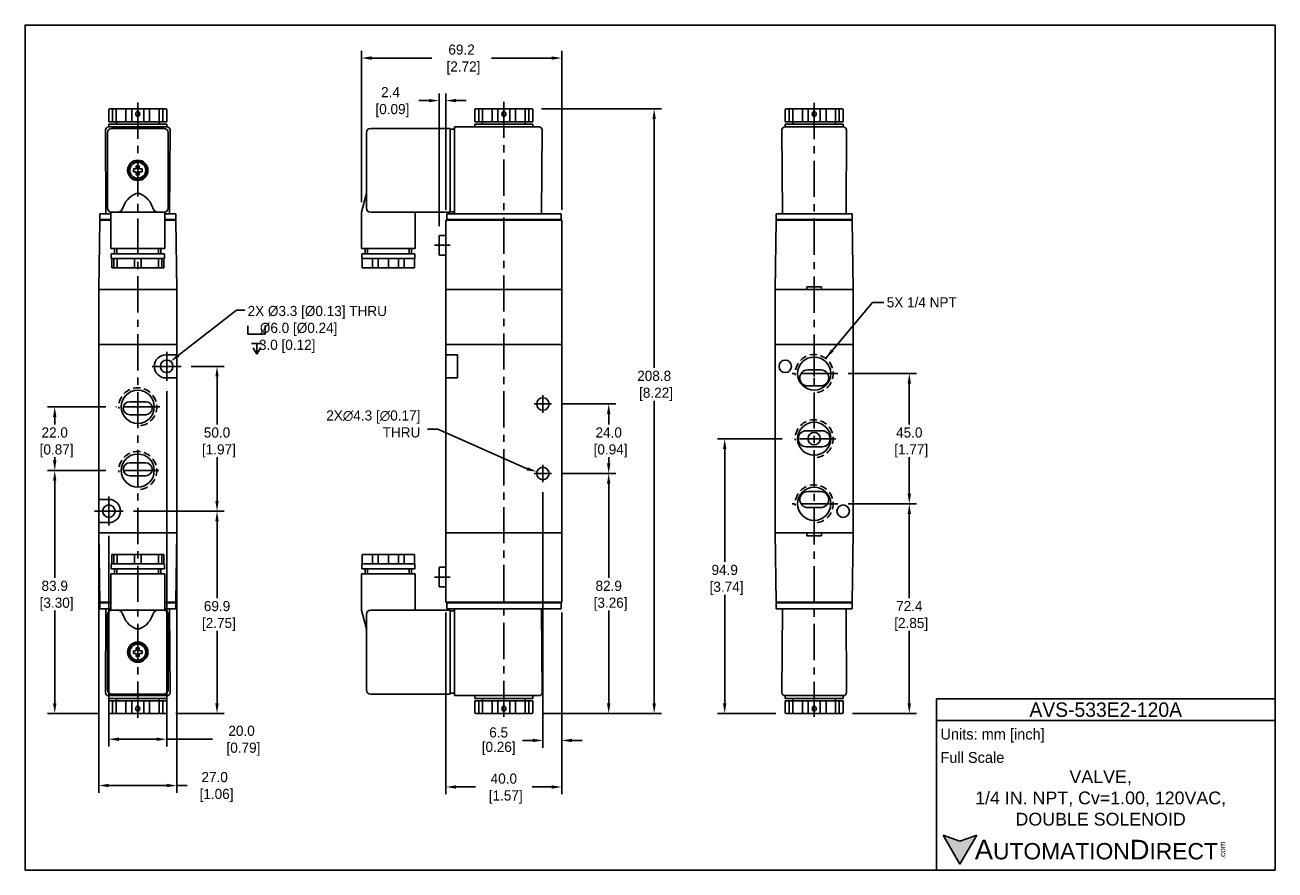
# Model space of a CAD drawing. Header units: inches. Extents: x 0 to 432, y 0 to 292.
import ezdxf

# ---------------------------------------------------------------- set-up
doc = ezdxf.new("R2010")
doc.units = ezdxf.units.IN
doc.header["$LTSCALE"] = 10
doc.header["$MEASUREMENT"] = 0
doc.linetypes.add('CENTER', pattern=[2, 1.25, -0.25, 0.25, -0.25])
doc.linetypes.add('HIDDEN', pattern=[0.375, 0.25, -0.125])
for name, color, linetype in [('Centerline', 40, 'CENTER'), ('DIM', 140, 'Continuous'), ('DIM @ 1', 140, 'Continuous'), ('hidden', 102, 'HIDDEN'), ('SLD-0', 179, 'Continuous'), ('Text', 140, 'Continuous')]:
    doc.layers.add(name, color=color, linetype=linetype)
doc.styles.add('\\M+2ABAC\\M+2A6A11', font='txt')
doc.dimstyles.get("Standard").update_dxf_attribs({"dimtxt": 3.5, "dimasz": 3.5, "dimexe": 2.5, "dimexo": 3.5, "dimgap": 1, "dimtad": 0, "dimtih": 1, "dimtoh": 1, "dimdec": 1, "dimzin": 0, "dimdsep": 46, "dimtxsty": 'Standard', "dimcen": 0, "dimadec": 0, "dimazin": 0, "dimtfac": 1, "dimtdec": 1, "dimtofl": 0, "dimtmove": 0, "dimatfit": 3, "dimfxl": 0, "dimtolj": 1, "dimtzin": 0, "dimarcsym": 0})

# ---------------------------------------------------------------- blocks, each defined once
blk = doc.blocks.new('ERR_0')
at = {"layer": 'SLD-0', "color": 179, "linetype": 'Continuous'}
for p, q in [((152.37, 352.72), (152.23, 323.93)), ((152.57, 352.92), (154.08, 352.92)), ((172.69, 352.92), (174.18, 352.92)), ((174.38, 352.72), (174.52, 323.93)), ((173.52, 322.92), (153.23, 322.92))]:
    blk.add_line(p, q, dxfattribs=at)
for centre, radius, start, end in [((152.57, 352.72), 0.2, 90, 179.7135), ((174.18, 352.72), 0.2, 0.2865, 90), ((153.23, 323.92), 1, 179.7135, 270), ((173.52, 323.92), 1, 270, 0.2865)]:
    blk.add_arc(centre, radius, start, end, dxfattribs=at)
blk = doc.blocks.new('ERR')
at = {"layer": 'SLD-0', "color": 179, "linetype": 'Continuous'}
for p, q in [((1828.31, 306.23), (1828.17, 335.02)), ((1849.46, 336.03), (1829.17, 336.03)), ((1850.32, 306.23), (1850.46, 335.02)), ((1828.51, 306.03), (1830.02, 306.03)), ((1848.63, 306.03), (1850.12, 306.03))]:
    blk.add_line(p, q, dxfattribs=at)
for centre, radius, start, end in [((1829.17, 335.03), 1, 90, 180.2865), ((1849.46, 335.03), 1, 359.7135, 90), ((1828.51, 306.23), 0.2, 180.2865, 270), ((1850.12, 306.23), 0.2, 270, 359.7135)]:
    blk.add_arc(centre, radius, start, end, dxfattribs=at)
blk = doc.blocks.new('*D4')
at = {"layer": 'Defpoints', "color": 0}
for p in [(142.91, 266.12), (145.31, 224.83), (142.91, 219.23)]:
    blk.add_point(p, dxfattribs=at)
at = {"layer": 'DIM', "color": 0, "lineweight": -2}
for p, q in [((142.91, 222.73), (142.91, 268.62)), ((145.31, 228.33), (145.31, 268.62)), ((139.41, 266.12), (135.91, 266.12)), ((148.81, 266.12), (152.31, 266.12))]:
    blk.add_line(p, q, dxfattribs=at)
at = {"layer": 'DIM', "color": 0}
for points in [[(139.41, 266.7), (139.41, 265.53), (142.91, 266.12)], [(148.81, 266.7), (148.81, 265.53), (145.31, 266.12)]]:
    blk.add_solid(points, dxfattribs=at)
at = {"layer": 'DIM', "color": 0, "insert": (126.16, 270.78), "char_height": 3.5, "attachment_point": 2}
blk.add_mtext('\\A1;2.4\\P [0.09]', dxfattribs=at)
blk = doc.blocks.new('*D5')
at = {"layer": 'Defpoints', "color": 0}
for p in [(174.8, 263.23), (217.24, 263.23), (175.01, 54.43)]:
    blk.add_point(p, dxfattribs=at)
at = {"layer": 'DIM', "color": 0, "lineweight": -2}
for p, q in [((178.3, 263.23), (219.74, 263.23)), ((217.24, 259.73), (217.24, 173.81)), ((217.24, 57.93), (217.24, 162.47)), ((178.51, 54.43), (219.74, 54.43))]:
    blk.add_line(p, q, dxfattribs=at)
at = {"layer": 'DIM', "color": 0}
for points in [[(216.66, 259.73), (217.82, 259.73), (217.24, 263.23)], [(216.66, 57.93), (217.82, 57.93), (217.24, 54.43)]]:
    blk.add_solid(points, dxfattribs=at)
at = {"layer": 'DIM', "color": 0, "insert": (217.24, 172.81), "char_height": 3.5, "attachment_point": 2}
blk.add_mtext('\\A1;208.8\\P [8.22]', dxfattribs=at)
blk = doc.blocks.new('*D6')
at = {"layer": 'Defpoints', "color": 0}
for p in [(33.85, 124.33), (48.55, 54.43), (66.23, 54.43)]:
    blk.add_point(p, dxfattribs=at)
at = {"layer": 'DIM', "color": 0, "lineweight": -2}
for p, q in [((37.35, 124.33), (68.73, 124.33)), ((66.23, 120.83), (66.23, 94.29)), ((66.23, 57.93), (66.23, 82.96)), ((52.05, 54.43), (68.73, 54.43))]:
    blk.add_line(p, q, dxfattribs=at)
at = {"layer": 'DIM', "color": 0}
for points in [[(65.65, 120.83), (66.81, 120.83), (66.23, 124.33)], [(65.65, 57.93), (66.81, 57.93), (66.23, 54.43)]]:
    blk.add_solid(points, dxfattribs=at)
at = {"layer": 'DIM', "color": 0, "insert": (66.23, 93.29), "char_height": 3.5, "attachment_point": 2}
blk.add_mtext('\\A1;69.9\\P [2.75]', dxfattribs=at)
blk = doc.blocks.new('*D7')
at = {"layer": 'Defpoints', "color": 0}
for p in [(53.85, 174.33), (62.38, 124.33), (66.23, 124.33)]:
    blk.add_point(p, dxfattribs=at)
at = {"layer": 'DIM', "color": 0, "lineweight": -2}
for p, q in [((57.35, 174.33), (68.73, 174.33)), ((66.23, 170.83), (66.23, 154.24)), ((66.23, 127.83), (66.23, 142.91)), ((65.88, 124.33), (68.73, 124.33))]:
    blk.add_line(p, q, dxfattribs=at)
at = {"layer": 'DIM', "color": 0}
for points in [[(65.65, 170.83), (66.81, 170.83), (66.23, 174.33)], [(65.65, 127.83), (66.81, 127.83), (66.23, 124.33)]]:
    blk.add_solid(points, dxfattribs=at)
at = {"layer": 'DIM', "color": 0, "insert": (66.23, 153.24), "char_height": 3.5, "attachment_point": 2}
blk.add_mtext('\\A1;50.0\\P [1.97]', dxfattribs=at)
blk = doc.blocks.new('*D8')
at = {"layer": 'Defpoints', "color": 0}
for p in [(31.28, 160.33), (10.17, 138.33), (31.28, 138.33)]:
    blk.add_point(p, dxfattribs=at)
at = {"layer": 'DIM', "color": 0, "lineweight": -2}
for p, q in [((27.78, 160.33), (7.67, 160.33)), ((10.17, 156.83), (10.17, 154.24)), ((10.17, 141.83), (10.17, 142.91)), ((27.78, 138.33), (7.67, 138.33))]:
    blk.add_line(p, q, dxfattribs=at)
at = {"layer": 'DIM', "color": 0}
for points in [[(9.58, 156.83), (10.75, 156.83), (10.17, 160.33)], [(9.58, 141.83), (10.75, 141.83), (10.17, 138.33)]]:
    blk.add_solid(points, dxfattribs=at)
at = {"layer": 'DIM', "color": 0, "insert": (10.17, 153.24), "char_height": 3.5, "attachment_point": 2}
blk.add_mtext('\\A1;22.0\\P [0.87]', dxfattribs=at)
blk = doc.blocks.new('*D9')
at = {"layer": 'Defpoints', "color": 0}
for p in [(48.85, 169.31), (28.85, 119.33), (48.85, 45.55)]:
    blk.add_point(p, dxfattribs=at)
at = {"layer": 'DIM', "color": 0, "lineweight": -2}
for p, q in [((48.85, 165.81), (48.85, 43.05)), ((28.85, 115.83), (28.85, 43.05)), ((32.35, 45.55), (45.35, 45.55)), ((48.85, 45.55), (64.67, 45.55))]:
    blk.add_line(p, q, dxfattribs=at)
at = {"layer": 'DIM', "color": 0}
for points in [[(32.35, 46.13), (32.35, 44.96), (28.85, 45.55)], [(45.35, 46.13), (45.35, 44.96), (48.85, 45.55)]]:
    blk.add_solid(points, dxfattribs=at)
at = {"layer": 'DIM', "color": 0, "insert": (74.71, 50.21), "char_height": 3.5, "attachment_point": 2}
blk.add_mtext('\\A1;20.0\\P [0.79]', dxfattribs=at)
blk = doc.blocks.new('*D10')
at = {"layer": 'Defpoints', "color": 0}
for p in [(31.28, 138.33), (10.17, 54.43), (29.15, 54.43)]:
    blk.add_point(p, dxfattribs=at)
at = {"layer": 'DIM', "color": 0, "lineweight": -2}
for p, q in [((27.78, 138.33), (7.67, 138.33)), ((10.17, 134.83), (10.17, 101.29)), ((10.17, 57.93), (10.17, 89.96)), ((25.65, 54.43), (7.67, 54.43))]:
    blk.add_line(p, q, dxfattribs=at)
at = {"layer": 'DIM', "color": 0}
for points in [[(9.58, 134.83), (10.75, 134.83), (10.17, 138.33)], [(9.58, 57.93), (10.75, 57.93), (10.17, 54.43)]]:
    blk.add_solid(points, dxfattribs=at)
at = {"layer": 'DIM', "color": 0, "insert": (10.17, 100.29), "char_height": 3.5, "attachment_point": 2}
blk.add_mtext('\\A1;83.9\\P [3.30]', dxfattribs=at)
blk = doc.blocks.new('*D11')
at = {"layer": 'Defpoints', "color": 0}
for p in [(181.81, 161.33), (194.36, 137.33), (201.53, 137.33)]:
    blk.add_point(p, dxfattribs=at)
at = {"layer": 'DIM', "color": 0, "lineweight": -2}
for p, q in [((185.31, 161.33), (204.03, 161.33)), ((201.53, 157.83), (201.53, 154.24)), ((201.53, 140.83), (201.53, 142.91)), ((197.86, 137.33), (204.03, 137.33))]:
    blk.add_line(p, q, dxfattribs=at)
at = {"layer": 'DIM', "color": 0}
for points in [[(200.95, 157.83), (202.12, 157.83), (201.53, 161.33)], [(200.95, 140.83), (202.12, 140.83), (201.53, 137.33)]]:
    blk.add_solid(points, dxfattribs=at)
at = {"layer": 'DIM', "color": 0, "insert": (201.53, 153.24), "char_height": 3.5, "attachment_point": 2}
blk.add_mtext('\\A1;24.0\\P [0.94]', dxfattribs=at)
blk = doc.blocks.new('*D12')
at = {"layer": 'Defpoints', "color": 0}
for p in [(181.81, 137.33), (175.01, 54.43), (201.53, 54.43)]:
    blk.add_point(p, dxfattribs=at)
at = {"layer": 'DIM', "color": 0, "lineweight": -2}
for p, q in [((185.31, 137.33), (204.03, 137.33)), ((201.53, 133.83), (201.53, 101.29)), ((201.53, 57.93), (201.53, 89.96)), ((178.51, 54.43), (204.03, 54.43))]:
    blk.add_line(p, q, dxfattribs=at)
at = {"layer": 'DIM', "color": 0}
for points in [[(200.95, 133.83), (202.12, 133.83), (201.53, 137.33)], [(200.95, 57.93), (202.12, 57.93), (201.53, 54.43)]]:
    blk.add_solid(points, dxfattribs=at)
at = {"layer": 'DIM', "color": 0, "insert": (201.53, 100.29), "char_height": 3.5, "attachment_point": 2}
blk.add_mtext('\\A1;82.9\\P [3.26]', dxfattribs=at)
blk = doc.blocks.new('*D13')
at = {"layer": 'Defpoints', "color": 0}
for p in [(280.72, 126.83), (282.22, 54.43), (305.37, 54.43)]:
    blk.add_point(p, dxfattribs=at)
at = {"layer": 'DIM', "color": 0, "lineweight": -2}
for p, q in [((284.22, 126.83), (307.87, 126.83)), ((305.37, 123.33), (305.37, 94.29)), ((305.37, 57.93), (305.37, 82.96)), ((285.72, 54.43), (307.87, 54.43))]:
    blk.add_line(p, q, dxfattribs=at)
at = {"layer": 'DIM', "color": 0}
for points in [[(304.79, 123.33), (305.96, 123.33), (305.37, 126.83)], [(304.79, 57.93), (305.96, 57.93), (305.37, 54.43)]]:
    blk.add_solid(points, dxfattribs=at)
at = {"layer": 'DIM', "color": 0, "insert": (305.37, 93.29), "char_height": 3.5, "attachment_point": 2}
blk.add_mtext('\\A1;72.4\\P [2.85]', dxfattribs=at)
blk = doc.blocks.new('*D14')
at = {"layer": 'Defpoints', "color": 0}
for p in [(280.72, 171.83), (280.72, 126.83), (305.37, 126.83)]:
    blk.add_point(p, dxfattribs=at)
at = {"layer": 'DIM', "color": 0, "lineweight": -2}
for p, q in [((284.22, 171.83), (307.87, 171.83)), ((305.37, 168.33), (305.37, 154.24)), ((305.37, 130.33), (305.37, 142.91)), ((284.22, 126.83), (307.87, 126.83))]:
    blk.add_line(p, q, dxfattribs=at)
at = {"layer": 'DIM', "color": 0}
for points in [[(304.79, 168.33), (305.96, 168.33), (305.37, 171.83)], [(304.79, 130.33), (305.96, 130.33), (305.37, 126.83)]]:
    blk.add_solid(points, dxfattribs=at)
at = {"layer": 'DIM', "color": 0, "insert": (305.37, 153.24), "char_height": 3.5, "attachment_point": 2}
blk.add_mtext('\\A1;45.0\\P [1.77]', dxfattribs=at)
blk = doc.blocks.new('*D15')
at = {"layer": 'Defpoints', "color": 0}
for p in [(264.94, 149.33), (241.6, 54.43), (262.82, 54.43)]:
    blk.add_point(p, dxfattribs=at)
at = {"layer": 'DIM', "color": 0, "lineweight": -2}
for p, q in [((261.44, 149.33), (239.1, 149.33)), ((241.6, 145.83), (241.6, 106.79)), ((241.6, 57.93), (241.6, 95.46)), ((259.32, 54.43), (239.1, 54.43))]:
    blk.add_line(p, q, dxfattribs=at)
at = {"layer": 'DIM', "color": 0}
for points in [[(241.02, 145.83), (242.19, 145.83), (241.6, 149.33)], [(241.02, 57.93), (242.19, 57.93), (241.6, 54.43)]]:
    blk.add_solid(points, dxfattribs=at)
at = {"layer": 'DIM', "color": 0, "insert": (241.6, 105.79), "char_height": 3.5, "attachment_point": 2}
blk.add_mtext('\\A1;94.9\\P [3.74]', dxfattribs=at)
blk = doc.blocks.new('*D16')
at = {"layer": 'Defpoints', "color": 0}
for p in [(116.11, 280.8), (116.11, 227.53), (185.31, 224.83)]:
    blk.add_point(p, dxfattribs=at)
at = {"layer": 'DIM', "color": 0, "lineweight": -2}
for p, q in [((116.11, 231.03), (116.11, 283.3)), ((119.61, 280.8), (140.38, 280.8)), ((181.81, 280.8), (161.04, 280.8)), ((185.31, 228.33), (185.31, 283.3))]:
    blk.add_line(p, q, dxfattribs=at)
at = {"layer": 'DIM', "color": 0}
for points in [[(119.61, 281.39), (119.61, 280.22), (116.11, 280.8)], [(181.81, 281.39), (181.81, 280.22), (185.31, 280.8)]]:
    blk.add_solid(points, dxfattribs=at)
at = {"layer": 'DIM', "color": 0, "insert": (150.71, 285.47), "char_height": 3.5, "attachment_point": 2}
blk.add_mtext('\\A1;69.2\\P [2.72]', dxfattribs=at)
blk = doc.blocks.new('*D17')
at = {"layer": 'Defpoints', "color": 0}
for p in [(145.31, 92.83), (185.31, 92.83), (185.31, 29.05)]:
    blk.add_point(p, dxfattribs=at)
at = {"layer": 'DIM', "color": 0, "lineweight": -2}
for p, q in [((145.31, 89.33), (145.31, 26.55)), ((185.31, 89.33), (185.31, 26.55)), ((148.81, 29.05), (155.56, 29.05)), ((181.81, 29.05), (175.06, 29.05))]:
    blk.add_line(p, q, dxfattribs=at)
at = {"layer": 'DIM', "color": 0}
for points in [[(148.81, 29.63), (148.81, 28.46), (145.31, 29.05)], [(181.81, 29.63), (181.81, 28.46), (185.31, 29.05)]]:
    blk.add_solid(points, dxfattribs=at)
at = {"layer": 'DIM', "color": 0, "insert": (165.31, 33.71), "char_height": 3.5, "attachment_point": 2}
blk.add_mtext('\\A1;40.0\\P [1.57]', dxfattribs=at)
blk = doc.blocks.new('*D18')
at = {"layer": 'Defpoints', "color": 0}
for p in [(25.35, 116.83), (52.35, 116.83), (25.35, 29.56)]:
    blk.add_point(p, dxfattribs=at)
at = {"layer": 'DIM', "color": 0, "lineweight": -2}
for p, q in [((25.35, 113.33), (25.35, 27.06)), ((52.35, 113.33), (52.35, 27.06)), ((28.85, 29.56), (48.85, 29.56)), ((52.35, 29.56), (55.95, 29.56))]:
    blk.add_line(p, q, dxfattribs=at)
at = {"layer": 'DIM', "color": 0}
for points in [[(28.85, 30.15), (28.85, 28.98), (25.35, 29.56)], [(48.85, 30.15), (48.85, 28.98), (52.35, 29.56)]]:
    blk.add_solid(points, dxfattribs=at)
at = {"layer": 'DIM', "color": 0, "insert": (65.41, 34.23), "char_height": 3.5, "attachment_point": 2}
blk.add_mtext('\\A1;27.0\\P [1.06]', dxfattribs=at)
blk = doc.blocks.new('note')
at = {"layer": 'DIM'}
for p, q in [((193.16, 71.56), (193.16, 68.68)), ((199.21, 68.68), (199.21, 71.67)), ((193.16, 68.68), (199.21, 68.68)), ((194.41, 65.45), (198.17, 65.45)), ((196.34, 65.41), (196.34, 61.72)), ((195.09, 63.91), (196.34, 61.72)), ((196.34, 61.72), (197.61, 63.89))]:
    blk.add_line(p, q, dxfattribs=at)
blk.add_lwpolyline([(169.17, 61.25), (189.24, 76.92), (192.12, 76.92)], dxfattribs=at)
blk.add_solid([(169.57, 60.84), (166.43, 59.19), (168.87, 61.77)], dxfattribs=at)
at = {"layer": 'DIM', "insert": (193.12, 78.42), "char_height": 3.5, "attachment_point": 1}
blk.add_mtext('2X %%C3.3 [%%C0.13] THRU\\P{\\fAMGDT|b0|i0|c0|p2;\\H0.75x;   \\fMS Shell Dlg|b0|i0|c0|p0;\\H1.3333x; %%C6.0 [%%C0.24]\\P\\fAMGDT|b0|i0|c0|p2;  \\fMS Shell Dlg|b0|i0|c0|p0; 3.0 [0.12]}', dxfattribs=at)
blk = doc.blocks.new('A$C72EF4087')
at = {"layer": 'DIM @ 1'}
blk.add_blockref('note', (-165.17, -57.55), dxfattribs=at)
blk = doc.blocks.new('*D19')
at = {"layer": 'Defpoints', "color": 0}
for p in [(178.81, 134.33), (185.31, 92.83), (178.81, 45.13)]:
    blk.add_point(p, dxfattribs=at)
at = {"layer": 'DIM', "color": 0, "lineweight": -2}
for p, q in [((178.81, 130.83), (178.81, 42.63)), ((185.31, 89.33), (185.31, 42.63)), ((175.31, 45.13), (171.81, 45.13)), ((188.81, 45.13), (192.31, 45.13))]:
    blk.add_line(p, q, dxfattribs=at)
at = {"layer": 'DIM', "color": 0}
for points in [[(175.31, 45.71), (175.31, 44.54), (178.81, 45.13)], [(188.81, 45.71), (188.81, 44.54), (185.31, 45.13)]]:
    blk.add_solid(points, dxfattribs=at)
at = {"layer": 'DIM', "color": 0, "char_height": 3.5, "attachment_point": 5}
for s, insert in [('\\A1;6.5', (163.52, 47.88)), ('\\A1;[0.26]', (163.52, 42.38))]:
    blk.add_mtext(s, dxfattribs=dict(at, insert=insert))

msp = doc.modelspace()

# ---------------------------------------------------------------- hatches: boundary and pattern name
at = {"layer": 'Text'}
msp.add_hatch(color=256, dxfattribs=at).paths.add_polyline_path([(322.87, 2.38), (328.67, 12.43), (322.87, 10.32), (317.06, 12.43)])

# ---------------------------------------------------------------- linework, layer by layer
for p, q in [((28.85, 258.83), (28.85, 262.93)), ((29.15, 263.23), (48.55, 263.23)), ((30.18, 258.83), (30.18, 263.23)), ((31.43, 258.83), (31.43, 263.23)), ((34.77, 258.83), (34.77, 263.23)), ((36.79, 258.83), (36.79, 263.23)), ((40.91, 258.83), (40.91, 263.23)), ((42.94, 258.83), (42.94, 263.23)), ((46.27, 258.83), (46.27, 263.23)), ((47.52, 258.83), (47.52, 263.23)), ((48.85, 258.83), (48.85, 262.93)), ((155.31, 258.83), (155.31, 262.93)), ((155.61, 263.23), (175.01, 263.23)), ((156.64, 258.83), (156.64, 263.23)), ((157.89, 258.83), (157.89, 263.23)), ((161.22, 258.83), (161.22, 263.23)), ((163.25, 258.83), (163.25, 263.23)), ((167.37, 258.83), (167.37, 263.23)), ((169.39, 258.83), (169.39, 263.23)), ((172.73, 258.83), (172.73, 263.23)), ((173.98, 258.83), (173.98, 263.23)), ((175.31, 258.83), (175.31, 262.93)), ((262.52, 258.83), (262.52, 262.93)), ((262.82, 263.23), (282.22, 263.23)), ((263.85, 258.83), (263.85, 263.23)), ((265.1, 258.83), (265.1, 263.23)), ((268.43, 258.83), (268.43, 263.23)), ((270.45, 258.83), (270.45, 263.23)), ((274.58, 258.83), (274.58, 263.23)), ((276.6, 258.83), (276.6, 263.23)), ((279.93, 258.83), (279.93, 263.23)), ((281.18, 258.83), (281.18, 263.23)), ((282.52, 258.83), (282.52, 262.93)), ((28.37, 255.03), (28.37, 229.03)), ((28.85, 258.83), (48.85, 258.83)), ((28.85, 258.03), (28.85, 257.03)), ((48.85, 258.03), (28.85, 258.03)), ((48.85, 257.03), (28.85, 257.03)), ((47.87, 257.03), (29.87, 257.03)), ((29.87, 256.53), (47.87, 256.53)), ((31.45, 258.23), (31.45, 258.63)), ((46.25, 258.23), (46.25, 258.63)), ((48.85, 258.03), (48.85, 257.03)), ((49.37, 255.03), (49.37, 229.03)), ((117.81, 255.03), (117.81, 229.03)), ((119.31, 256.53), (146.81, 256.53)), ((146.81, 227.53), (146.81, 256.53)), ((148.31, 256.23), (146.81, 256.23)), ((148.31, 257.03), (157.97, 257.03)), ((148.31, 257.03), (177.5, 257.03)), ((148.31, 227.03), (148.31, 257.03)), ((155.31, 258.83), (175.31, 258.83)), ((155.31, 258.03), (155.31, 257.03)), ((175.31, 258.03), (155.31, 258.03)), ((175.31, 257.03), (155.31, 257.03)), ((157.91, 258.23), (157.91, 258.63)), ((172.71, 258.23), (172.71, 258.63)), ((175.31, 258.03), (175.31, 257.03)), ((178.5, 256.03), (178.31, 227.23)), ((261.52, 227.23), (261.37, 256.03)), ((282.66, 257.03), (262.37, 257.03)), ((262.52, 258.83), (282.52, 258.83)), ((262.52, 258.03), (262.52, 257.03)), ((282.52, 258.03), (262.52, 258.03)), ((282.52, 257.03), (262.52, 257.03)), ((265.12, 258.23), (265.12, 258.63)), ((279.92, 258.23), (279.92, 258.63)), ((282.52, 258.03), (282.52, 257.03)), ((283.52, 227.23), (283.66, 256.03)), ((38.1, 242.53), (37.35, 242.53)), ((37.35, 242.53), (37.35, 241.53)), ((38.35, 243.53), (38.35, 242.78)), ((39.35, 243.53), (38.35, 243.53)), ((39.35, 243.53), (39.35, 242.78)), ((40.35, 242.53), (39.6, 242.53)), ((40.35, 242.53), (40.35, 241.53)), ((38.1, 241.53), (37.35, 241.53)), ((38.35, 241.28), (38.35, 240.53)), ((39.35, 240.53), (38.35, 240.53)), ((39.35, 241.28), (39.35, 240.53)), ((40.35, 241.53), (39.6, 241.53)), ((116.11, 227.53), (117.81, 234.03)), ((25.35, 200.83), (25.7, 224.83)), ((29.57, 224.83), (25.7, 224.83)), ((25.75, 227.03), (29.57, 227.03)), ((25.75, 227.03), (25.75, 225.03)), ((25.75, 225.03), (29.57, 225.03)), ((28.1, 227.03), (29.57, 227.03)), ((29.57, 227.56), (29.57, 215.03)), ((29.87, 227.53), (47.87, 227.53)), ((48.17, 227.56), (48.17, 215.03)), ((48.17, 227.03), (51.95, 227.03)), ((48.17, 227.03), (49.6, 227.03)), ((48.17, 225.03), (51.95, 225.03)), ((52, 224.83), (48.17, 224.83)), ((51.95, 227.03), (51.95, 225.03)), ((52.35, 200.83), (52, 224.83)), ((116.11, 227.53), (116.11, 215.03)), ((146.81, 227.53), (119.31, 227.53)), ((134.71, 227.53), (134.71, 215.03)), ((145.31, 224.83), (165.31, 224.83)), ((145.31, 219.53), (145.31, 224.83)), ((165.31, 227.03), (145.56, 227.03)), ((145.56, 227.03), (145.56, 225.03)), ((165.31, 225.03), (145.56, 225.03)), ((148.31, 227.73), (146.81, 227.73)), ((148.21, 227.03), (182.41, 227.03)), ((165.31, 227.03), (185.06, 227.03)), ((165.31, 225.03), (185.06, 225.03)), ((185.31, 224.83), (165.31, 224.83)), ((185.06, 227.03), (185.06, 225.03)), ((185.31, 200.83), (185.31, 224.83)), ((259.02, 200.83), (259.37, 224.83)), ((285.67, 224.83), (259.37, 224.83)), ((259.42, 227.03), (285.62, 227.03)), ((259.42, 227.03), (259.42, 225.03)), ((259.42, 225.03), (285.62, 225.03)), ((261.72, 227.03), (283.32, 227.03)), ((285.62, 227.03), (285.62, 225.03)), ((286.02, 200.83), (285.67, 224.83)), ((142.91, 219.23), (142.91, 216.13)), ((142.91, 213.03), (142.91, 216.13)), ((145.31, 219.53), (143.21, 219.53)), ((145.31, 216.13), (145.31, 219.53)), ((145.31, 212.73), (145.31, 216.13)), ((29.57, 215.03), (48.17, 215.03)), ((48.05, 213.23), (29.65, 213.23)), ((29.65, 213.23), (29.65, 211.53)), ((30.85, 215.03), (30.85, 213.23)), ((31.66, 215.03), (31.66, 213.23)), ((46.04, 215.03), (46.04, 213.23)), ((46.85, 215.03), (46.85, 213.23)), ((48.05, 213.23), (48.05, 211.53)), ((48.05, 213.23), (48.05, 211.53)), ((134.71, 215.03), (116.11, 215.03)), ((134.61, 213.23), (116.21, 213.23)), ((116.21, 213.23), (116.21, 211.53)), ((117.41, 215.03), (117.41, 213.23)), ((118.22, 215.03), (118.22, 213.23)), ((132.6, 215.03), (132.6, 213.23)), ((133.41, 215.03), (133.41, 213.23)), ((134.61, 213.23), (134.61, 211.53)), ((134.61, 213.23), (134.61, 211.53)), ((145.31, 212.73), (143.21, 212.73)), ((145.31, 200.83), (145.31, 212.73)), ((48.05, 211.53), (29.65, 211.53)), ((29.85, 211.53), (29.85, 208.33)), ((29.85, 208.33), (38.85, 208.33)), ((30.55, 208.33), (30.55, 211.53)), ((31.69, 208.33), (31.69, 211.53)), ((37.72, 208.33), (37.72, 211.53)), ((47.85, 208.33), (38.85, 208.33)), ((39.99, 208.33), (39.99, 211.53)), ((46.02, 208.33), (46.02, 211.53)), ((47.15, 208.33), (47.15, 211.53)), ((47.85, 211.53), (47.85, 208.33)), ((47.85, 211.53), (47.85, 208.33)), ((134.61, 211.53), (116.21, 211.53)), ((116.41, 211.53), (116.41, 208.33)), ((116.41, 208.33), (125.41, 208.33)), ((119.96, 208.33), (119.96, 211.53)), ((121.93, 208.33), (121.93, 211.53)), ((125.41, 208.33), (125.41, 211.53)), ((134.41, 208.33), (125.41, 208.33)), ((128.89, 208.33), (128.89, 211.53)), ((130.86, 208.33), (130.86, 211.53)), ((134.41, 211.53), (134.41, 208.33)), ((134.41, 211.53), (134.41, 208.33)), ((25.35, 200.83), (52.35, 200.83)), ((25.35, 200.83), (25.35, 181.83)), ((52.35, 200.83), (52.35, 181.83)), ((145.31, 200.83), (185.31, 200.83)), ((145.31, 200.83), (145.31, 181.83)), ((185.31, 200.83), (185.31, 181.83)), ((286.02, 200.83), (259.02, 200.83)), ((259.02, 200.83), (259.02, 181.83)), ((270.02, 201.83), (275.02, 201.83)), ((270.02, 201.83), (270.02, 200.83)), ((275.02, 201.83), (275.02, 200.83)), ((286.02, 200.83), (286.02, 181.83)), ((25.35, 116.83), (25.35, 181.83)), ((25.35, 181.83), (52.35, 181.83)), ((52.35, 116.83), (52.35, 181.83)), ((145.31, 116.83), (145.31, 181.83)), ((145.31, 181.83), (185.31, 181.83)), ((185.31, 116.83), (185.31, 181.83)), ((259.02, 116.83), (259.02, 181.83)), ((286.02, 181.83), (259.02, 181.83)), ((286.02, 116.83), (286.02, 181.83)), ((48.58, 178.33), (52.35, 178.33)), ((145.31, 178.33), (149.31, 178.33)), ((149.31, 170.33), (149.31, 178.33)), ((270.27, 173.08), (274.77, 173.08)), ((48.58, 170.33), (52.35, 170.33)), ((149.31, 170.33), (145.31, 170.33)), ((270.27, 167.58), (274.77, 167.58)), ((36.1, 162.13), (41.6, 162.13)), ((36.1, 157.63), (41.6, 157.63)), ((269.77, 152.08), (275.27, 152.08)), ((269.77, 146.58), (275.27, 146.58)), ((41.6, 141.03), (36.1, 141.03)), ((41.6, 136.53), (36.1, 136.53)), ((270.27, 131.08), (274.77, 131.08)), ((28.85, 128.37), (25.35, 128.37)), ((270.27, 125.58), (274.77, 125.58)), ((28.85, 120.37), (25.35, 120.37)), ((25.35, 116.83), (52.35, 116.83)), ((25.35, 116.83), (25.7, 92.83)), ((52.35, 116.83), (52, 92.83)), ((145.31, 116.83), (165.31, 116.83)), ((145.31, 116.83), (145.31, 104.93)), ((165.31, 116.83), (185.31, 116.83)), ((185.31, 116.83), (185.31, 92.83)), ((286.02, 116.83), (259.02, 116.83)), ((259.02, 116.83), (259.37, 92.83)), ((270.02, 115.83), (270.02, 116.83)), ((275.02, 115.83), (275.02, 116.83)), ((286.02, 116.83), (285.67, 92.83)), ((270.02, 115.83), (275.02, 115.83)), ((29.85, 109.33), (38.85, 109.33)), ((29.85, 106.13), (29.85, 109.33)), ((30.55, 109.33), (30.55, 106.13)), ((31.69, 109.33), (31.69, 106.13)), ((37.72, 109.33), (37.72, 106.13)), ((47.85, 109.33), (38.85, 109.33)), ((39.99, 109.33), (39.99, 106.13)), ((46.02, 109.33), (46.02, 106.13)), ((47.15, 109.33), (47.15, 106.13)), ((47.85, 106.13), (47.85, 109.33)), ((47.85, 106.13), (47.85, 109.33)), ((116.41, 109.33), (125.41, 109.33)), ((116.41, 106.13), (116.41, 109.33)), ((119.96, 109.33), (119.96, 106.13)), ((121.93, 109.33), (121.93, 106.13)), ((134.41, 109.33), (125.41, 109.33)), ((125.41, 109.33), (125.41, 106.13)), ((128.89, 109.33), (128.89, 106.13)), ((130.86, 109.33), (130.86, 106.13)), ((134.41, 106.13), (134.41, 109.33)), ((134.41, 106.13), (134.41, 109.33)), ((48.05, 106.13), (29.65, 106.13)), ((29.65, 104.43), (29.65, 106.13)), ((48.05, 104.43), (29.65, 104.43)), ((30.85, 102.63), (30.85, 104.43)), ((31.66, 102.63), (31.66, 104.43)), ((46.04, 102.63), (46.04, 104.43)), ((46.85, 102.63), (46.85, 104.43)), ((48.05, 104.43), (48.05, 106.13)), ((48.05, 104.43), (48.05, 106.13)), ((134.61, 106.13), (116.21, 106.13)), ((116.21, 104.43), (116.21, 106.13)), ((134.61, 104.43), (116.21, 104.43)), ((117.41, 102.63), (117.41, 104.43)), ((118.22, 102.63), (118.22, 104.43)), ((132.6, 102.63), (132.6, 104.43)), ((133.41, 102.63), (133.41, 104.43)), ((134.61, 104.43), (134.61, 106.13)), ((134.61, 104.43), (134.61, 106.13)), ((142.91, 104.63), (142.91, 101.53)), ((145.31, 104.93), (143.21, 104.93)), ((145.31, 104.93), (145.31, 101.53)), ((29.57, 90.1), (29.57, 102.63)), ((29.57, 102.63), (48.17, 102.63)), ((48.17, 90.1), (48.17, 102.63)), ((116.11, 90.13), (116.11, 102.63)), ((134.71, 102.63), (116.11, 102.63)), ((134.71, 90.13), (134.71, 102.63)), ((142.91, 98.43), (142.91, 101.53)), ((145.31, 101.53), (145.31, 98.13)), ((145.31, 98.13), (143.21, 98.13)), ((145.31, 98.13), (145.31, 92.83)), ((29.57, 92.83), (25.7, 92.83)), ((25.75, 92.63), (29.57, 92.63)), ((25.75, 90.63), (25.75, 92.63)), ((52, 92.83), (48.17, 92.83)), ((48.17, 92.63), (51.95, 92.63)), ((51.95, 90.63), (51.95, 92.63)), ((145.31, 92.83), (165.31, 92.83)), ((165.31, 92.63), (145.56, 92.63)), ((145.56, 90.63), (145.56, 92.63)), ((185.31, 92.83), (165.31, 92.83)), ((165.31, 92.63), (185.06, 92.63)), ((185.06, 90.63), (185.06, 92.63)), ((285.67, 92.83), (259.37, 92.83)), ((259.42, 92.63), (285.62, 92.63)), ((259.42, 90.63), (259.42, 92.63)), ((285.62, 90.63), (285.62, 92.63)), ((25.75, 90.63), (29.57, 90.63)), ((28.1, 90.63), (29.57, 90.63)), ((28.37, 62.63), (28.37, 88.63)), ((29.87, 90.13), (47.87, 90.13)), ((48.17, 90.63), (49.6, 90.63)), ((48.17, 90.63), (51.95, 90.63)), ((49.37, 62.63), (49.37, 88.63)), ((116.11, 90.13), (117.81, 83.63)), ((117.81, 62.63), (117.81, 88.63)), ((146.81, 90.13), (119.31, 90.13)), ((165.31, 90.63), (145.56, 90.63)), ((146.81, 90.13), (146.81, 61.13)), ((148.31, 89.93), (146.81, 89.93)), ((148.21, 90.63), (182.41, 90.63)), ((148.31, 90.63), (148.31, 60.63)), ((165.31, 90.63), (185.06, 90.63)), ((178.5, 61.64), (178.31, 90.44)), ((259.42, 90.63), (285.62, 90.63)), ((261.52, 90.44), (261.37, 61.64)), ((261.72, 90.63), (283.32, 90.63)), ((283.52, 90.44), (283.66, 61.64)), ((38.1, 76.13), (37.35, 76.13)), ((37.35, 75.13), (37.35, 76.13)), ((38.1, 75.13), (37.35, 75.13)), ((39.35, 77.13), (38.35, 77.13)), ((38.35, 76.38), (38.35, 77.13)), ((38.35, 74.13), (38.35, 74.88)), ((39.35, 74.13), (38.35, 74.13)), ((39.35, 76.38), (39.35, 77.13)), ((39.35, 74.13), (39.35, 74.88)), ((40.35, 76.13), (39.6, 76.13)), ((40.35, 75.13), (39.6, 75.13)), ((40.35, 75.13), (40.35, 76.13)), ((48.85, 60.63), (28.85, 60.63)), ((28.85, 59.63), (28.85, 60.63)), ((29.87, 61.13), (47.87, 61.13)), ((47.87, 60.63), (29.87, 60.63)), ((48.85, 59.63), (48.85, 60.63)), ((119.31, 61.13), (146.81, 61.13)), ((148.31, 61.43), (146.81, 61.43)), ((148.31, 60.63), (157.97, 60.63)), ((148.31, 60.63), (177.5, 60.63)), ((175.31, 60.63), (155.31, 60.63)), ((155.31, 59.63), (155.31, 60.63)), ((175.31, 59.63), (175.31, 60.63)), ((282.66, 60.63), (262.37, 60.63)), ((282.52, 60.63), (262.52, 60.63)), ((262.52, 59.63), (262.52, 60.63)), ((282.52, 59.63), (282.52, 60.63)), ((48.85, 59.63), (28.85, 59.63)), ((28.85, 58.83), (48.85, 58.83)), ((28.85, 58.83), (28.85, 54.73)), ((30.18, 58.83), (30.18, 54.43)), ((31.43, 58.83), (31.43, 54.43)), ((31.45, 59.43), (31.45, 59.03)), ((34.77, 58.83), (34.77, 54.43)), ((36.79, 58.83), (36.79, 54.43)), ((40.91, 58.83), (40.91, 54.43)), ((42.94, 58.83), (42.94, 54.43)), ((46.25, 59.43), (46.25, 59.03)), ((46.27, 58.83), (46.27, 54.43)), ((47.52, 58.83), (47.52, 54.43)), ((48.85, 58.83), (48.85, 54.73)), ((175.31, 59.63), (155.31, 59.63)), ((155.31, 58.83), (175.31, 58.83)), ((155.31, 58.83), (155.31, 54.73)), ((156.64, 58.83), (156.64, 54.43)), ((157.89, 58.83), (157.89, 54.43)), ((157.91, 59.43), (157.91, 59.03)), ((161.22, 58.83), (161.22, 54.43)), ((163.25, 58.83), (163.25, 54.43)), ((167.37, 58.83), (167.37, 54.43)), ((169.39, 58.83), (169.39, 54.43)), ((172.71, 59.43), (172.71, 59.03)), ((172.73, 58.83), (172.73, 54.43)), ((173.98, 58.83), (173.98, 54.43)), ((175.31, 58.83), (175.31, 54.73)), ((282.52, 59.63), (262.52, 59.63)), ((262.52, 58.83), (282.52, 58.83)), ((262.52, 58.83), (262.52, 54.73)), ((263.85, 58.83), (263.85, 54.43)), ((265.1, 58.83), (265.1, 54.43)), ((265.12, 59.43), (265.12, 59.03)), ((268.43, 58.83), (268.43, 54.43)), ((270.45, 58.83), (270.45, 54.43)), ((274.58, 58.83), (274.58, 54.43)), ((276.6, 58.83), (276.6, 54.43)), ((279.92, 59.43), (279.92, 59.03)), ((279.93, 58.83), (279.93, 54.43)), ((281.18, 58.83), (281.18, 54.43)), ((282.52, 58.83), (282.52, 54.73)), ((29.15, 54.43), (48.55, 54.43)), ((155.61, 54.43), (175.01, 54.43)), ((262.82, 54.43), (282.22, 54.43))]:
    msp.add_line(p, q)
for centre, radius in [((38.85, 242.03), 3.5), ((38.85, 242.03), 3.25), ((38.85, 242.03), 2.75), ((272.52, 171.83), 5.72), ((48.85, 174.33), 2.15), ((262.52, 174.33), 2.15), ((38.85, 160.33), 5.72), ((178.81, 161.33), 2.15), ((272.52, 149.33), 5.72), ((272.52, 149.33), 2.15), ((38.85, 138.33), 5.72), ((178.81, 137.33), 2.15), ((272.52, 126.83), 5.72), ((28.85, 124.33), 2.15), ((282.52, 124.33), 2.15), ((38.85, 75.63), 3.5), ((38.85, 75.63), 3.25), ((38.85, 75.63), 2.75)]:
    msp.add_circle(centre, radius)
for centre, radius, start, end in [((29.15, 262.93), 0.3, 90, 180), ((48.55, 262.93), 0.3, 0, 90), ((155.61, 262.93), 0.3, 90, 180), ((175.01, 262.93), 0.3, 0, 90), ((262.82, 262.93), 0.3, 90, 180), ((282.22, 262.93), 0.3, 0, 90), ((29.87, 255.03), 1.5, 90, 180), ((31.25, 258.63), 0.2, 0, 90), ((31.25, 258.23), 0.2, 270, 0), ((46.45, 258.63), 0.2, 90, 180), ((46.45, 258.23), 0.2, 180, 270), ((47.87, 255.03), 1.5, 0, 90), ((119.31, 255.03), 1.5, 90, 180), ((157.71, 258.63), 0.2, 0, 90), ((157.71, 258.23), 0.2, 270, 0), ((172.91, 258.63), 0.2, 90, 180), ((172.91, 258.23), 0.2, 180, 270), ((177.5, 256.03), 1, 359.618, 90), ((262.37, 256.03), 1, 90, 180.2865), ((264.92, 258.63), 0.2, 0, 90), ((264.92, 258.23), 0.2, 270, 0), ((280.12, 258.63), 0.2, 90, 180), ((280.12, 258.23), 0.2, 180, 270), ((282.66, 256.03), 1, 359.7135, 90), ((38.1, 242.78), 0.25, 270, 0), ((39.6, 242.78), 0.25, 180, 270), ((38.1, 241.28), 0.25, 0, 90), ((39.6, 241.28), 0.25, 90, 180), ((41.17, 226.78), 7.8, 115.5139, 163.2089), ((38.7, 232.12), 1.92, 84.8896, 117.6104), ((39.04, 232.12), 1.92, 62.3896, 95.1104), ((36.57, 226.78), 7.8, 16.7911, 64.4861), ((29.87, 229.03), 1.5, 180, 270), ((31.61, 229.56), 2.16, 290.0266, 345.8969), ((46.14, 229.56), 2.16, 194.1031, 249.9734), ((47.87, 229.03), 1.5, 270, 0), ((119.31, 229.03), 1.5, 180, 270), ((178.11, 227.23), 0.2, 270, 359.618), ((261.72, 227.23), 0.2, 180.2865, 270), ((283.32, 227.23), 0.2, 270, 359.7135), ((143.21, 219.23), 0.3, 90, 180), ((143.21, 213.03), 0.3, 180, 270), ((48.58, 174.33), 4, 90, 270), ((270.27, 170.33), 2.75, 90, 270), ((274.77, 170.33), 2.75, 270, 90), ((36.1, 159.88), 2.25, 90, 270), ((41.6, 159.88), 2.25, 270, 90), ((269.77, 149.33), 2.75, 90, 270), ((275.27, 149.33), 2.75, 270, 90), ((36.1, 138.78), 2.25, 90, 270), ((41.6, 138.78), 2.25, 270, 90), ((270.27, 128.33), 2.75, 90, 270), ((274.77, 128.33), 2.75, 270, 90), ((28.85, 124.37), 4, 270, 90), ((143.21, 104.63), 0.3, 90, 180), ((143.21, 98.43), 0.3, 180, 270), ((29.87, 88.63), 1.5, 90, 180), ((31.61, 88.11), 2.16, 14.1031, 69.9734), ((41.17, 90.89), 7.8, 196.7911, 244.4861), ((36.57, 90.89), 7.8, 295.5139, 343.2089), ((46.14, 88.11), 2.16, 110.0266, 165.8969), ((47.87, 88.63), 1.5, 0, 90), ((119.31, 88.63), 1.5, 90, 180), ((178.11, 90.43), 0.2, 0.382, 90), ((261.72, 90.43), 0.2, 90, 179.7135), ((283.32, 90.43), 0.2, 0.2865, 90), ((38.7, 85.55), 1.92, 242.3896, 275.1104), ((39.04, 85.55), 1.92, 264.8896, 297.6104), ((38.1, 76.38), 0.25, 270, 0), ((38.1, 74.88), 0.25, 0, 90), ((39.6, 76.38), 0.25, 180, 270), ((39.6, 74.88), 0.25, 90, 180), ((29.87, 62.63), 1.5, 180, 270), ((47.87, 62.63), 1.5, 270, 0), ((119.31, 62.63), 1.5, 180, 270), ((177.5, 61.63), 1, 270, 0.382), ((262.37, 61.63), 1, 179.7135, 270), ((282.66, 61.63), 1, 270, 0.2865), ((31.25, 59.43), 0.2, 0, 90), ((31.25, 59.03), 0.2, 270, 0), ((46.45, 59.43), 0.2, 90, 180), ((46.45, 59.03), 0.2, 180, 270), ((157.71, 59.43), 0.2, 0, 90), ((157.71, 59.03), 0.2, 270, 0), ((172.91, 59.43), 0.2, 90, 180), ((172.91, 59.03), 0.2, 180, 270), ((264.92, 59.43), 0.2, 0, 90), ((264.92, 59.03), 0.2, 270, 0), ((280.12, 59.43), 0.2, 90, 180), ((280.12, 59.03), 0.2, 180, 270), ((29.15, 54.73), 0.3, 180, 270), ((48.55, 54.73), 0.3, 270, 0), ((155.61, 54.73), 0.3, 180, 270), ((175.01, 54.73), 0.3, 270, 0), ((262.82, 54.73), 0.3, 180, 270), ((282.22, 54.73), 0.3, 270, 0)]:
    msp.add_arc(centre, radius, start, end)
for centre, major_axis in [((38.85, 261.53), (0, -0.9)), ((165.31, 261.53), (0, -0.9)), ((272.52, 261.53), (0, -0.9)), ((38.85, 56.13), (0, 0.9)), ((165.31, 56.13), (0, 0.9)), ((272.52, 56.13), (0, 0.9))]:
    msp.add_ellipse(centre, major_axis=major_axis, ratio=0.762456)
at = {"layer": 'Centerline'}
for p, q in [((38.85, 265.45), (38.85, 52.73)), ((165.31, 265.73), (165.31, 52.91)), ((272.52, 265.35), (272.52, 53.23)), ((141.41, 216.13), (146.81, 216.13)), ((48.85, 169.33), (48.85, 179.33)), ((43.85, 174.33), (53.85, 174.33)), ((272.52, 170.83), (272.52, 172.83)), ((280.72, 171.83), (264.94, 171.83)), ((178.81, 158.33), (178.81, 164.33)), ((46.51, 160.33), (31.28, 160.33)), ((175.81, 161.33), (181.81, 161.33)), ((279.95, 149.33), (264.94, 149.33)), ((46.14, 138.33), (31.28, 138.33)), ((178.81, 134.33), (178.81, 140.33)), ((175.81, 137.33), (181.81, 137.33)), ((28.85, 119.33), (28.85, 129.33)), ((280.72, 126.83), (264.94, 126.83)), ((23.85, 124.33), (33.85, 124.33)), ((141.41, 101.53), (146.81, 101.53))]:
    msp.add_line(p, q, dxfattribs=at)
at = {"layer": 'Defpoints'}
msp.add_lwpolyline([(431.7, 0.38), (-0.1, 0.38), (-0.1, 292.22), (431.7, 292.22)], close=True, dxfattribs=at)
at = {"layer": 'DIM'}
for p, q in [((138.96, 152.62), (142.46, 152.62)), ((142.46, 152.62), (173.39, 138.92))]:
    msp.add_line(p, q, dxfattribs=at)
msp.add_solid([(173.55, 139.48), (173.22, 138.36), (176.75, 137.94)], dxfattribs=at)
at = {"layer": 'hidden'}
for centre in [(272.52, 171.83), (38.85, 160.33), (272.52, 149.33), (38.85, 138.33), (272.52, 126.83)]:
    msp.add_arc(centre, 6.58, 278.7169, 184.7659, dxfattribs=at)
at = {"layer": 'Text'}
for p, q in [((314.73, 59.48), (431.7, 59.48)), ((314.73, 0.38), (314.73, 59.48)), ((431.7, 59.48), (431.7, 0.38)), ((314.73, 51.97), (431.7, 51.97)), ((322.87, 2.38), (317.06, 12.43)), ((317.06, 12.43), (322.87, 10.32)), ((322.87, 2.38), (328.67, 12.43)), ((328.67, 12.43), (322.87, 10.32)), ((431.7, 0.38), (314.73, 0.38))]:
    msp.add_line(p, q, dxfattribs=at)

# ---------------------------------------------------------------- block references
for name, p in [('ERR', (-1800.46, -78.99)), ('ERR_0', (-124.52, -262.29))]:
    msp.add_blockref(name, p)
at = {"layer": 'DIM'}
msp.add_blockref('A$C72EF4087', (48.85, 174.33), dxfattribs=at)

# ---------------------------------------------------------------- texts
at = {"layer": 'DIM', "char_height": 3.5}
for s, insert, attachment_point in [('5X 1/4 NPT', (297.57, 198.18), 1), ('\\A1;2X∅4.3 [∅0.17]\\PTHRU', (136.46, 159.12), 3)]:
    msp.add_mtext(s, dxfattribs=dict(at, insert=insert, attachment_point=attachment_point))
at = {"layer": 'Text', "style": '\\M+2ABAC\\M+2A6A11'}
for s, insert, char_height, width, attachment_point in [('{\\fAR MingtiM BIG-5|b0|i0|c136|p49;\\H1.1078x;AVS-\\fAR MingtiM BIG-5|b0|i0|c0|p49;533E2-120A}', (373.21, 55.73), 4.5085, 116.963, 5), ('{\\fArial|b0|i0|c0|p34;     \\H1.2x;A\\H0.8333x;UTOMATION\\H1.2x;D\\H0.8333x;IRECT}', (317.06, 7.4), 5.6356, 95.636, 4)]:
    msp.add_mtext(s, dxfattribs=dict(at, insert=insert, char_height=char_height, width=width, attachment_point=attachment_point))
at = {"layer": 'Text'}
for s, insert, char_height, width, attachment_point in [(' Units: mm [inch]', (314.73, 46.75), 3.757, 134.9543, 4), (' Full Scale', (314.73, 39.23), 3.757, 134.5877, 4), ('{\\fArial|b0|i0|c0|p34;VALVE,\\P1/4 IN. NPT, Cv=1.00, 120VAC,\\PDOUBLE SOLENOID}', (371.46, 25.25), 4.4049, 112.3218, 5)]:
    msp.add_mtext(s, dxfattribs=dict(at, insert=insert, char_height=char_height, width=width, attachment_point=attachment_point))
at = {"layer": 'Text', "insert": (412.53, 4.1), "char_height": 2.0288, "width": 6.012, "attachment_point": 1, "rotation": 90, "style": '\\M+2ABAC\\M+2A6A11'}
msp.add_mtext('{\\fArial|b0|i0|c0|p34;.com}', dxfattribs=at)

# ---------------------------------------------------------------- dimensions: what is measured, and where the dimension line sits
at = {"layer": 'DIM'}
for base, p1, p2, picture, middle in [((116.11, 280.8), (185.31, 224.83), (116.11, 227.53), '*D16', (150.71, 280.8)), ((142.91, 266.12), (145.31, 224.83), (142.91, 219.23), '*D4', (126.16, 266.12)), ((48.85, 45.55), (28.85, 119.33), (48.85, 169.31), '*D9', (74.71, 45.55)), ((25.35, 29.56), (52.35, 116.83), (25.35, 116.83), '*D18', (65.41, 29.56)), ((185.31, 29.05), (145.31, 92.83), (185.31, 92.83), '*D17', (165.31, 29.05))]:
    dim = msp.add_linear_dim(base=base, p1=p1, p2=p2, dimstyle='Standard', override={"dimpost": '\\X'}, dxfattribs=at)
    dim.commit()
    dim.dimension.update_dxf_attribs({"geometry": picture, "text_midpoint": middle, "dimtype": 160})
for base, p1, p2, picture, middle in [((217.24, 263.23), (175.01, 54.43), (174.8, 263.23), '*D5', (217.24, 168.14)), ((66.23, 124.33), (53.85, 174.33), (62.38, 124.33), '*D7', (66.23, 148.58)), ((305.37, 126.83), (280.72, 171.83), (280.72, 126.83), '*D14', (305.37, 148.58)), ((10.17, 138.33), (31.28, 160.33), (31.28, 138.33), '*D8', (10.17, 148.58)), ((201.53, 137.33), (181.81, 161.33), (194.36, 137.33), '*D11', (201.53, 148.58)), ((241.6, 54.43), (264.94, 149.33), (262.82, 54.43), '*D15', (241.6, 101.13)), ((10.17, 54.43), (31.28, 138.33), (29.15, 54.43), '*D10', (10.17, 95.63)), ((201.53, 54.43), (181.81, 137.33), (175.01, 54.43), '*D12', (201.53, 95.63)), ((305.37, 54.43), (280.72, 126.83), (282.22, 54.43), '*D13', (305.37, 88.63)), ((66.23, 54.43), (33.85, 124.33), (48.55, 54.43), '*D6', (66.23, 88.63))]:
    dim = msp.add_linear_dim(base=base, p1=p1, p2=p2, angle=90, dimstyle='Standard', override={"dimpost": '\\X'}, dxfattribs=at)
    dim.commit()
    dim.dimension.update_dxf_attribs({"geometry": picture, "text_midpoint": middle, "dimtype": 160})
dim = msp.add_linear_dim(base=(178.81, 45.13), p1=(185.31, 92.83), p2=(178.81, 134.33), dimstyle='Standard', override={"dimpost": '\\X'}, dxfattribs=at)
dim.commit()
dim.dimension.update_dxf_attribs({"geometry": '*D19', "text_midpoint": (163.52, 45.13)})

# ---------------------------------------------------------------- leaders
msp.add_leader([(276.53, 177.15), (292.63, 196.43), (296.57, 196.43)], dimstyle='Standard', override={"dimgap": 1, "dimtad": 0}, dxfattribs=at)

doc.saveas('drawing.dxf')
